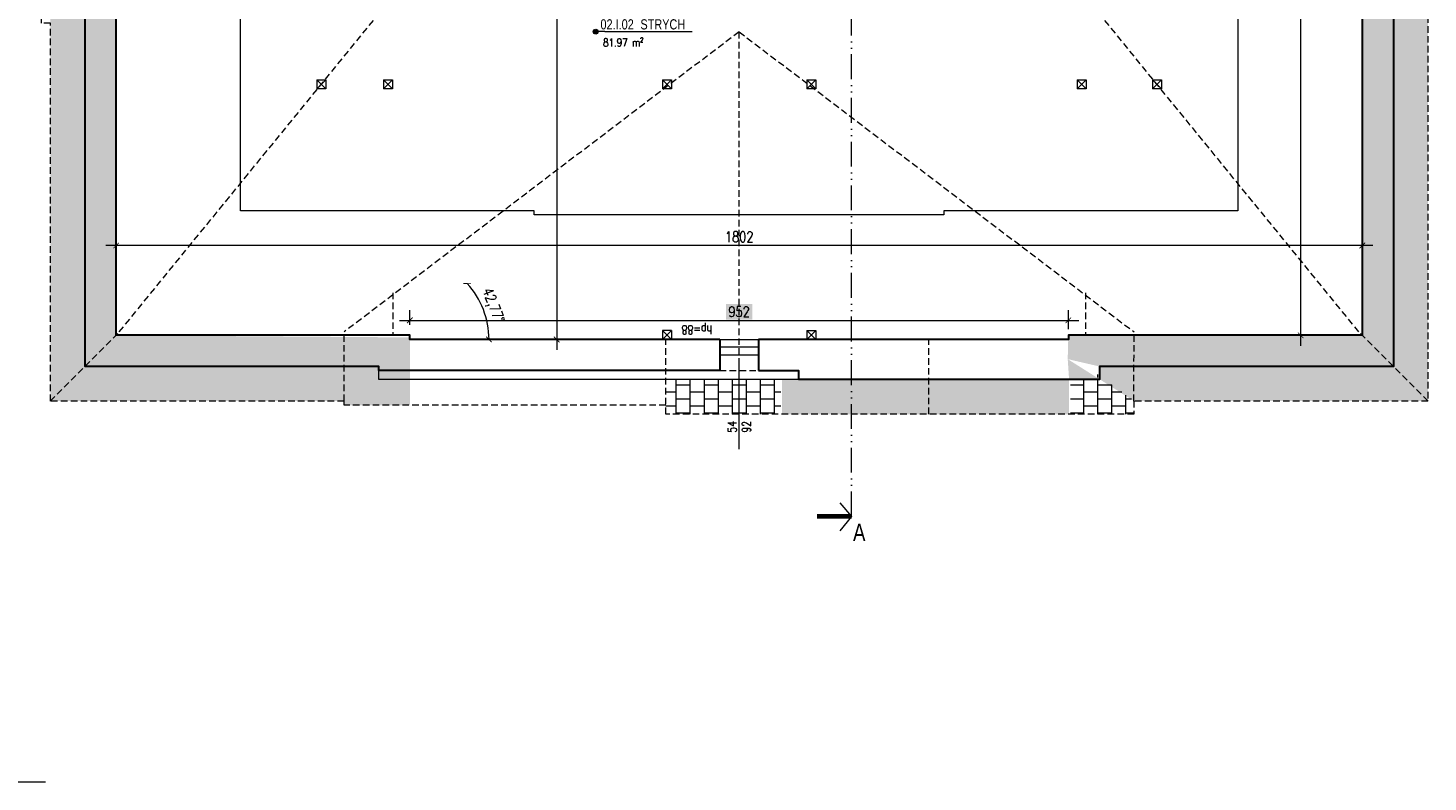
# Model space of a CAD drawing. Header units: millimetres. Extents: x 284606 to 569416, y -192995 to -95103.
# Tile 3 of 178: x 286916 to 288940, y -109845 to -108755. Entities that reach past the tile are written whole.
import ezdxf
from ezdxf.enums import TextEntityAlignment as Align

# ---------------------------------------------------------------- set-up
doc = ezdxf.new("R2010")
doc.units = ezdxf.units.MM
doc.linetypes.add('ACAD_ISO12W100', pattern=[21, 12, -3, 0, -3, 0, -3])
doc.linetypes.add('HIDDEN', pattern=[9.525, 6.35, -3.175])
doc.layers.get('0').update_dxf_attribs({"lineweight": 0})
for name, color, linetype, lineweight in [('!STR_Konstrukcja 0.30', 64, 'Continuous', 30), ('!STR_Opisy 0.09', 8, 'Continuous', 9), ('!STR_Przerywana 0.09', 8, 'HIDDEN', 9), ('!STR_Wymiarowanie', 254, 'Continuous', 9), ('EKO Opisy 0.09', 8, 'Continuous', 9), ('EKO przekroje', 82, 'Continuous', 13)]:
    doc.layers.add(name, color=color, linetype=linetype, lineweight=lineweight)
doc.layers.add('!STR_Kreskowanie ścian', color=7, linetype='Continuous', lineweight=5, true_color=0xa6a6a6)
doc.layers.add('!STR_Obrysy pomieszczeń', color=215, linetype='Continuous', lineweight=9, plot=False)
doc.styles.add('1_50', font='txt', dxfattribs={"width": 0.8})
doc.styles.add('AB_Arial', font='NirmalaS.ttf')
doc.styles.add('EKO 1-10', font='romans.shx', dxfattribs={"width": 0.8, "height": 15})
doc.styles.add('EKO 1-5', font='romans.shx', dxfattribs={"width": 0.8, "height": 10})
doc.linetypes.add('BATTING', pattern='A,0.00254,-2.54,[134,ltypeshp.shx,S=2.54,R=0,X=-2.54,Y=0],-5.08,[134,ltypeshp.shx,S=2.54,R=180,X=2.54,Y=0],-2.54', length=10.16254)
doc.dimstyles.new('EKO wymiar 1-10', dxfattribs={"dimtxt": 15, "dimasz": 8, "dimexe": 15, "dimexo": 15, "dimgap": 5, "dimtad": 1, "dimdec": 0, "dimtxsty": 'EKO 1-10', "dimblk": 'ARCHTICK', "dimcen": 10, "dimdle": 15, "dimclrd": 256, "dimclre": 256, "dimclrt": 256, "dimazin": 2, "dimtfac": 1, "dimtdec": 0, "dimtmove": 2, "dimatfit": 3, "dimldrblk": 'ARCHTICK', "dimfxl": 15, "dimfxlon": 1, "dimlwd": -1, "dimlwe": -1, "dimarcsym": 0})

# ---------------------------------------------------------------- blocks, each defined once
blk = doc.blocks.new('przekroj')
at = {"layer": 'EKO przekroje', "const_width": 7}
blk.add_lwpolyline([(7038.9, 3119.8), (7088.9, 3119.8)], dxfattribs=at)
blk = doc.blocks.new('przekroje')
at = {"layer": 'EKO przekroje'}
blk.add_blockref('przekroj', (-7038.9, -3119.8), dxfattribs=at)
blk = doc.blocks.new('_ArchTick')
at = {"color": 0, "linetype": 'ByBlock', "const_width": 0.15}
blk.add_lwpolyline([(-0.5, -0.5), (0.5, 0.5)], dxfattribs=at)
blk = doc.blocks.new('*D496')
at = {"layer": '!STR_Wymiarowanie', "ltscale": 1.5, "transparency": 16777216}
for p, q in [((288771.2, -108147.2), (288741.2, -108147.2)), ((288756.2, -108132.2), (288756.2, -109214.2)), ((288771.2, -109199.2), (288741.2, -109199.2))]:
    blk.add_line(p, q, dxfattribs=at)
at = {"layer": 'Defpoints', "color": 0, "ltscale": 1.5, "transparency": 16777216}
for p in [(288845.4, -108147.2), (288756.2, -109199.2), (288845.4, -109199.2)]:
    blk.add_point(p, dxfattribs=at)
at = {"layer": '!STR_Wymiarowanie', "ltscale": 1.5, "transparency": 16777216, "xscale": 8, "yscale": 8, "zscale": 8}
for p, rotation in [((288756.2, -108147.2), 90), ((288756.2, -109199.2), 270)]:
    blk.add_blockref('_ArchTick', p, dxfattribs=dict(at, rotation=rotation))
at = {"layer": '!STR_Wymiarowanie', "ltscale": 1.5, "transparency": 16777216, "insert": (288743.7, -108673.2), "char_height": 15, "attachment_point": 5, "rotation": 90, "style": 'EKO 1-10'}
blk.add_mtext('1052', dxfattribs=at)
blk = doc.blocks.new('*D497')
at = {"layer": '!STR_Wymiarowanie', "ltscale": 1.5, "transparency": 16777216}
for p, q in [((287043, -109084.3), (287043, -109054.3)), ((288845.4, -109084.3), (288845.4, -109054.3)), ((288860.4, -109069.3), (287028, -109069.3))]:
    blk.add_line(p, q, dxfattribs=at)
at = {"layer": 'Defpoints', "color": 0, "ltscale": 1.5, "transparency": 16777216}
for p in [(287043, -109069.3), (287043, -109199.2), (288845.4, -109199.2)]:
    blk.add_point(p, dxfattribs=at)
at = {"layer": '!STR_Wymiarowanie', "ltscale": 1.5, "transparency": 16777216, "xscale": 8, "yscale": 8, "zscale": 8, "rotation": 180}
blk.add_blockref('_ArchTick', (287043, -109069.3), dxfattribs=at)
at = {"layer": '!STR_Wymiarowanie', "ltscale": 1.5, "transparency": 16777216, "xscale": 8, "yscale": 8, "zscale": 8}
blk.add_blockref('_ArchTick', (288845.4, -109069.3), dxfattribs=at)
at = {"layer": '!STR_Wymiarowanie', "ltscale": 1.5, "transparency": 16777216, "insert": (287944.2, -109056.8), "char_height": 15, "attachment_point": 5, "style": 'EKO 1-10'}
blk.add_mtext('1802', dxfattribs=at)
blk = doc.blocks.new('*D577')
at = {"layer": '!STR_Wymiarowanie', "ltscale": 1.5, "transparency": 16777216}
blk.add_arc((287463.3, -109205.2), 119, 360, 42.7718, dxfattribs=at)
at = {"layer": 'Defpoints', "color": 0, "ltscale": 1.5, "transparency": 16777216}
for p in [(287944, -108760.4), (287578.6, -109175.9), (287469.7, -109199.2), (287467.8, -109205.2), (287916, -109205.2)]:
    blk.add_point(p, dxfattribs=at)
at = {"layer": '!STR_Wymiarowanie', "ltscale": 1.5, "transparency": 16777216, "xscale": 8, "yscale": 8, "zscale": 8}
for p, rotation in [((287550.6, -109124.4), 132.7717736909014), ((287582.2, -109205.2), 269.9999999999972)]:
    blk.add_blockref('_ArchTick', p, dxfattribs=dict(at, rotation=rotation))
at = {"layer": '!STR_Wymiarowanie', "ltscale": 1.5, "transparency": 16777216, "insert": (287587, -109156.7), "char_height": 15, "attachment_point": 5, "rotation": 291.3859, "style": 'EKO 1-10'}
blk.add_mtext('42,77°', dxfattribs=at)
blk = doc.blocks.new('*D578')
at = {"layer": '!STR_Wymiarowanie', "ltscale": 1.5, "transparency": 16777216}
for p, q in [((287452.8, -109177.6), (288435.2, -109177.6)), ((287467.8, -109184.2), (287467.8, -109162.6)), ((288420.2, -109190.2), (288420.2, -109162.6))]:
    blk.add_line(p, q, dxfattribs=at)
at = {"layer": 'Defpoints', "color": 0, "ltscale": 1.5, "transparency": 16777216}
for p in [(288420.2, -109177.6), (287467.8, -109199.2), (288420.2, -109205.2)]:
    blk.add_point(p, dxfattribs=at)
at = {"layer": '!STR_Wymiarowanie', "ltscale": 1.5, "transparency": 16777216, "xscale": 8, "yscale": 8, "zscale": 8, "rotation": 180}
blk.add_blockref('_ArchTick', (287467.8, -109177.6), dxfattribs=at)
at = {"layer": '!STR_Wymiarowanie', "ltscale": 1.5, "transparency": 16777216, "xscale": 8, "yscale": 8, "zscale": 8}
blk.add_blockref('_ArchTick', (288420.2, -109177.6), dxfattribs=at)
at = {"layer": '!STR_Wymiarowanie', "ltscale": 1.5, "transparency": 16777216, "insert": (287944, -109165.1), "char_height": 15, "attachment_point": 5, "style": 'EKO 1-10'}
blk.add_mtext('952', dxfattribs=at)
blk = doc.blocks.new('*D579')
at = {"layer": '!STR_Wymiarowanie', "ltscale": 1.5, "transparency": 16777216}
for p, q in [((287680.2, -108107.2), (287680.2, -109220.2)), ((287665.2, -108122.2), (287695.2, -108122.2)), ((287680.2, -109205.2), (287665.2, -109205.2))]:
    blk.add_line(p, q, dxfattribs=at)
at = {"layer": 'Defpoints', "color": 0, "ltscale": 1.5, "transparency": 16777216}
for p in [(287582, -108122.2), (287680.2, -109205.2), (287691.9, -109205.2)]:
    blk.add_point(p, dxfattribs=at)
at = {"layer": '!STR_Wymiarowanie', "ltscale": 1.5, "transparency": 16777216, "xscale": 8, "yscale": 8, "zscale": 8}
for p, rotation in [((287680.2, -108122.2), 90), ((287680.2, -109205.2), 270)]:
    blk.add_blockref('_ArchTick', p, dxfattribs=dict(at, rotation=rotation))
at = {"layer": '!STR_Wymiarowanie', "ltscale": 1.5, "transparency": 16777216, "insert": (287667.7, -108663.7), "char_height": 15, "attachment_point": 5, "rotation": 90, "style": 'EKO 1-10'}
blk.add_mtext('1083', dxfattribs=at)
blk = doc.blocks.new('*U899')
at = {"layer": '!STR_Opisy 0.09', "linetype": 'Continuous'}
blk.add_line((0, -153.5), (0, -32.2), dxfattribs=at)
at = {"layer": '!STR_Opisy 0.09', "linetype": 'Continuous', "style": 'EKO 1-5', "width": 0.8}
blk.add_attdef('HP=', (38.6, 25.1), '', height=12.5, rotation=180, dxfattribs=at)
at = {"layer": '!STR_Opisy 0.09', "ltscale": 0.7, "style": 'EKO 1-5', "width": 0.8}
blk.add_attdef('WYS', text='', height=12.5, rotation=270, dxfattribs=at).set_placement((-10.5, -121.4), align=Align.MIDDLE_CENTER)
at = {"layer": '!STR_Opisy 0.09', "linetype": 'Continuous', "style": 'EKO 1-5', "width": 0.8}
blk.add_attdef('SZER', text='', height=12.5, rotation=270, dxfattribs=at).set_placement((0, -121.4), align=Align.BOTTOM_CENTER)
blk = doc.blocks.new('*U506')
at = {"ltscale": 0.3}
blk.add_hatch(color=256, dxfattribs=at).paths.add_polyline_path([(-0.9, 50, 1), (6.8, 50, 1)])
at = {"ltscale": 1.5}
blk.add_line((17.6, 50), (154.6, 50), dxfattribs=at)
at = {"ltscale": 0.3}
blk.add_lwpolyline([(17.6, 50), (3, 50)], dxfattribs=at)
blk.add_circle((3, 50), 3.86, dxfattribs=at)
at = {"ltscale": 1.5, "width": 0.8}
for tag, p, height, style in [('NR_POM.', (10.5, 53.4), 16, 'AB_Arial'), ('NAZWA_POMIESZCZENIA', (66.9, 53.4), 16, 'AB_Arial'), ('POSADZKA', (9.1, 4), 12.5, 'EKO 1-5')]:
    blk.add_attdef(tag, p, '', height=height, rotation=0, dxfattribs=dict(at, style=style))
at = {"ltscale": 1.5, "style": 'EKO 1-5', "width": 0.8}
blk.add_attdef('POWIERZCHNIA', text='', height=12.5, rotation=0, dxfattribs=at).set_placement((78.1, 22.9), align=Align.BOTTOM_RIGHT)

msp = doc.modelspace()

# ---------------------------------------------------------------- hatches: boundary and pattern name
at = {"layer": '!STR_Kreskowanie ścian', "ltscale": 1.5}
h = msp.add_hatch(dxfattribs=at)
h.set_pattern_fill('AR-B88', color=256, scale=0.1, angle=90)
h.paths.add_polyline_path([(286998.1, -108697.9), (286985.1, -108697.9), (286948, -108697.9), (286948, -109293.8), (286998.1, -109243.7)])
h.paths.add_polyline_path([(287043.1, -108697.9), (286998.1, -108697.9), (286998.1, -109243.7), (287043.1, -109198.7)])
h.paths.add_polyline_path([(287467.8, -109250.2), (287422.8, -109250.2), (287422.8, -109244.2), (287422.8, -109244.2), (287372.8, -109294.2), (287372.8, -109300.2), (287467.8, -109300.2)])
h.paths.add_polyline_path([(287467.8, -109205.2), (287467.8, -109199.2), (287467.8, -109202.2), (287422.8, -109244.2), (287422.8, -109244.2), (287422.8, -109250.2), (287467.8, -109250.2)])
h.paths.add_polyline_path([(288890.4, -108102.3), (288845.4, -108147.3), (288845.4, -109199.2), (288890.4, -109244.2)])
h.paths.add_polyline_path([(288940.4, -108052.3), (288890.4, -108102.3), (288890.4, -109244.2), (288940.4, -109294.2)])
h.paths.add_polyline_path([(287567.1, -108186.1), (287582.1, -108089.2), (287582.1, -108039.2), (287459.6, -108039.2), (287459.6, -108186.4), (287564.1, -108185.9)])
h.paths.add_polyline_path([(287582.1, -108089.2), (287567.1, -108186.1), (287568.4, -108185.1), (287569.5, -108186.2), (287582.1, -108186.2)], flags=17)
h.paths.add_polyline_path([(288412, -108102.2), (288412.1, -108102.2), (288412.1, -108089.2), (288325.1, -108089.2), (288325.1, -108134.2), (288325.1, -108134.2), (288325.1, -108148.9), (288355.1, -108147.2), (288355, -108147.1)])
h.paths.add_polyline_path([(288462, -108052.2), (288462, -108039.2), (288325.1, -108039.2), (288325.1, -108089.2), (288412.1, -108089.2), (288412.1, -108102.2), (288412, -108102.2)])
h.paths.add_polyline_path([(288355.1, -108147.2), (288325, -108124.2), (288325, -108175.8), (288325.1, -108258.6), (288325.1, -108171.9), (288355.1, -108146.9)])
h.paths.add_polyline_path([(288234.8, -108412.2), (288234.8, -108377.2), (288212.3, -108377.2), (288212.3, -108412.2)])
h.paths.add_polyline_path([(287050.5, -108397.9), (287050.5, -108343.9)])
h.paths.add_polyline_path([(288601.9, -108420.9), (288601.9, -108383.1), (288579.4, -108383.1), (288579.4, -108420.9)])
h.paths.add_polyline_path([(287924.9, -109176.4), (287963.2, -109176.4), (287963.2, -109153.9), (287924.9, -109153.9)])
h = msp.add_hatch(dxfattribs=at)
h.set_pattern_fill('AR-B88', color=256, scale=0.1)
h.paths.add_polyline_path([(287467.8, -109202.2), (287042.6, -109199.2), (286998.1, -109243.7), (286998.1, -109244.2), (287422.8, -109244.2)])
h.paths.add_polyline_path([(287422.8, -109244.2), (286997.6, -109244.2), (286948, -109293.8), (286948, -109294.2), (287372.8, -109294.2)])
h.paths.add_polyline_path([(288419.3, -109233.6), (288465.2, -109244.2), (288465.2, -109263.2), (287972, -109263.2), (287916, -109263.2), (288006, -109263.2), (288006, -109313.2), (288421.3, -109313.2), (288421.3, -109263.2)])
h.paths.add_polyline_path([(288890.4, -109244.2), (288419.3, -109233.6), (288515.2, -109294.2), (288940.4, -109294.2), (288940.4, -109294.2)])
h.paths.add_polyline_path([(288845.4, -109199.2), (288420.2, -109199.2), (288419.3, -109233.6), (288890.4, -109244.2)])
h.paths.add_polyline_path([(288940.4, -108052.3), (288940.4, -108052.3), (288462, -108052.2), (288412, -108102.2), (288890.4, -108102.3)])
h.paths.add_polyline_path([(288890.4, -108102.3), (288412, -108102.2), (288355, -108147.1), (288845.4, -108147.3)])
h = msp.add_hatch(dxfattribs=at)
h.set_pattern_fill('AR-B88', color=256, scale=0.1, angle=90)
h.set_pattern_definition([(90, (-0.048, 162.156), (-20.32, 1e-15), []), (180, (-0.048, 162.156), (-20.32, -10.16), [20.32, -20.32])])
h.paths.add_polyline_path([(288004.5, -109263.2), (287838, -109263.2), (287838, -109313.2), (288004.5, -109313.2)])
h.paths.add_polyline_path([(288515.1, -109294.2), (288455.4, -109250.5), (288465.1, -109263.2), (288423.1, -109263.2), (288423.1, -109313.2), (288515.1, -109313.2)])

# ---------------------------------------------------------------- linework, layer by layer
at = {"layer": '!STR_Konstrukcja 0.30', "ltscale": 1.5}
for p, q in [((287916, -109205.2), (287916, -109250.2)), ((287972, -109205.2), (287972, -109250.2))]:
    msp.add_line(p, q, dxfattribs=at)
for points in [[(288246.5, -108089.2), (288412, -108089.2), (288412, -108102.2), (288890.4, -108102.2), (288890.4, -109244.2), (288465.2, -109244.2), (288465.2, -109263.2), (288030.1, -109263.2)], [(288355, -108147.1), (288845.4, -108147.2), (288845.4, -109199.2), (288420.2, -109199.2), (288420.2, -109205.2), (287972, -109205.2)], [(287888.1, -109250.2), (287422.8, -109250.2), (287422.8, -109244.2), (286998, -109244.2), (286998, -108697.8), (286985, -108697.8), (286985, -108186.2)], [(287916, -109205.2), (287467.8, -109205.2), (287467.8, -109199.2), (287043, -109199.2), (287043, -108652.8), (287030, -108652.8), (287030, -108502.2)], [(287916, -109250.2), (287888.1, -109250.2), (287888.1, -109250.2)], [(287972, -109250.2), (288030.1, -109250.2), (288030.1, -109263.2)]]:
    msp.add_lwpolyline(points, dxfattribs=at)
at = {"layer": '!STR_Obrysy pomieszczeń', "ltscale": 0.3}
for points in [[(288665.4, -108327.2), (288665.4, -109019.2), (288240.2, -109019.2), (288240.2, -109025.2), (287647.8, -109025.2), (287647.8, -109019.2), (287223, -109019.2), (287223, -108502.2)], [(285511.3, -109844.9), (286940.9, -109844.9)]]:
    msp.add_lwpolyline(points, dxfattribs=at)
at = {"layer": '!STR_Przerywana 0.09', "ltscale": 1.5}
for p, q in [((287944, -108760.4), (287372.8, -109194.2)), ((287944, -109313.2), (287944, -108760.4)), ((287944, -108760.4), (288515.2, -109194.2)), ((287443, -109137.6), (287443, -109199.2)), ((288445, -109137.6), (288445, -109199.2)), ((287372.7, -109294.2), (287372.8, -109194.2)), ((288515.1, -109294.2), (288515.2, -109194.2)), ((287838, -109313.2), (287838, -109205.2)), ((287916, -109205.2), (287944, -109205.2)), ((288218.6, -109313.2), (288218.6, -109205.2)), ((287916, -109250.2), (287972, -109250.2))]:
    msp.add_line(p, q, dxfattribs=at)
msp.add_lwpolyline([(286935, -108136.2), (287459.5, -108136.2), (287459.5, -108039.2), (288462, -108039.2), (288462, -108052.2), (288940.3, -108052.2), (288940.3, -109294.2), (288515.1, -109294.2), (288515.1, -109313.2), (287838, -109313.2), (287838, -109300.2), (287372.7, -109300.2), (287372.7, -109294.2), (286948, -109294.2), (286948, -108747.8), (286935, -108747.8)], close=True, dxfattribs=at)
for points in [[(286947.6, -109294.2), (287047.6, -109194.2), (287472.9, -108673.2)], [(288940.4, -109294.2), (288840.4, -109194.2), (288415.4, -108673.2)]]:
    msp.add_lwpolyline(points, dxfattribs=at)
at = {"layer": '!STR_Wymiarowanie', "linetype": 'BATTING', "ltscale": 1.3}
msp.add_line((287972, -109216.4), (287916, -109216.4), dxfattribs=at)
at = {"layer": '!STR_Wymiarowanie', "ltscale": 1.5}
for points in [[(287333.1, -108830), (287346.1, -108830), (287346.1, -108843), (287333.1, -108830), (287333.1, -108843), (287346.1, -108830), (287346.1, -108843), (287333.1, -108843)], [(287429.9, -108830), (287442.9, -108830), (287442.9, -108843), (287429.9, -108830), (287429.9, -108843), (287442.9, -108830), (287442.9, -108843), (287429.9, -108843)], [(287833, -108830), (287846, -108830), (287846, -108843), (287833, -108830), (287833, -108843), (287846, -108830), (287846, -108843), (287833, -108843)], [(288042, -108830), (288055, -108830), (288055, -108843), (288042, -108830), (288042, -108843), (288055, -108830), (288055, -108843), (288042, -108843)], [(288432.8, -108830), (288445.8, -108830), (288445.8, -108843), (288432.8, -108830), (288432.8, -108843), (288445.8, -108830), (288445.8, -108843), (288432.8, -108843)], [(288542.1, -108830), (288555.1, -108830), (288555.1, -108843), (288542.1, -108830), (288542.1, -108843), (288555.1, -108830), (288555.1, -108843), (288542.1, -108843)], [(287846, -109192.2), (287833, -109192.2), (287833, -109205.2), (287846, -109192.2), (287846, -109205.2), (287833, -109192.2), (287833, -109205.2), (287846, -109205.2)], [(288042, -109192.2), (288055, -109192.2), (288055, -109205.2), (288042, -109192.2), (288042, -109205.2), (288055, -109192.2), (288055, -109205.2), (288042, -109205.2)], [(287972, -109205.2), (287972, -109227.7), (287916, -109227.7), (287916, -109205.2), (287972, -109205.2)], [(288030.1, -109263.2), (287422.8, -109263.2), (287422.8, -109250.2), (287916, -109250.2)]]:
    msp.add_lwpolyline(points, dxfattribs=at)
at = {"layer": 'EKO Opisy 0.09', "color": 133, "linetype": 'ACAD_ISO12W100', "ltscale": 3, "true_color": 0x4ddaea}
msp.add_lwpolyline([(288106.6, -109460.9), (288106.6, -108607.3), (288171.6, -108607.3), (288171.6, -107827.2)], dxfattribs=at)
at = {"layer": 'EKO Opisy 0.09', "linetype": 'ACAD_ISO12W100', "ltscale": 3}
msp.add_lwpolyline([(288089.6, -109441.6), (288106.6, -109460.9), (288089.6, -109482)], dxfattribs=at)
msp.add_lwpolyline([(288089.6, -109441.6), (288106.6, -109460.9), (288089.6, -109482)], dxfattribs=at)
msp.add_lwpolyline([(288089.6, -109441.6), (288106.6, -109460.9), (288089.6, -109482)], dxfattribs=at)

# ---------------------------------------------------------------- block references
at = {"layer": '!STR_Konstrukcja 0.30', "ltscale": 1.5}
ref = msp.add_blockref('*U899', (287944, -109210.2), dxfattribs=dict(at, xscale=-1))
ref.add_attrib('SZER', '54', dxfattribs={"layer": '!STR_Opisy 0.09', "linetype": 'Continuous', "height": 12.5, "rotation": 90, "style": 'EKO 1-5', "width": 0.8}).set_placement((287944, -109331.5), align=Align.BOTTOM_CENTER)
ref.add_attrib('WYS', '92', dxfattribs={"layer": '!STR_Opisy 0.09', "ltscale": 0.7, "height": 12.5, "rotation": 90, "style": 'EKO 1-5', "width": 0.8}).set_placement((287954.5, -109331.5), align=Align.MIDDLE_CENTER)
ref.add_attrib('HP=', 'hp=88', (287905.4, -109185.1), dxfattribs={"layer": '!STR_Opisy 0.09', "linetype": 'Continuous', "height": 12.5, "rotation": 180, "style": 'EKO 1-5', "width": 0.8})
at = {"layer": '!STR_Opisy 0.09'}
ref = msp.add_blockref('*U506', (287733.8, -108806.2), dxfattribs=dict(at, xscale=0.9199999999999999, yscale=0.9199999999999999, zscale=0.9199999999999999))
ref.add_attrib('NAZWA_POM', 'STRYCH', (287801.3, -108757), dxfattribs={"layer": '0', "ltscale": 1.5, "height": 14.72, "rotation": 0, "style": 'AB_Arial', "width": 0.8})
ref.add_attrib('NUMER_POM', '02.I.02', (287743.5, -108757), dxfattribs={"layer": '0', "ltscale": 1.5, "height": 14.72, "rotation": 0, "style": 'AB_Arial', "width": 0.8})
ref.add_attrib('R-SURF', '81.97 m²', dxfattribs={"layer": '0', "ltscale": 1.5, "height": 11.5, "rotation": 0, "style": 'EKO 1-5', "width": 0.8}).set_placement((287805.6, -108785.1), align=Align.BOTTOM_RIGHT)
at = {"layer": 'EKO Opisy 0.09', "rotation": 180}
msp.add_blockref('przekroje', (288106.6, -109460.9), dxfattribs=at)
msp.add_blockref('przekroje', (288106.6, -109460.9), dxfattribs=at)
msp.add_blockref('przekroje', (288106.6, -109460.9), dxfattribs=at)

# ---------------------------------------------------------------- texts
at = {"layer": 'EKO Opisy 0.09', "insert": (288126.7, -109496.5), "char_height": 25, "attachment_point": 9, "style": '1_50'}
msp.add_mtext_dynamic_manual_height_columns('A', width=119.514, gutter_width=12.5, heights=[0], dxfattribs=at)

# ---------------------------------------------------------------- dimensions: what is measured, and where the dimension line sits
at = {"layer": '!STR_Wymiarowanie', "ltscale": 1.5}
for base, p1, p2, picture, middle in [((287680.2, -109205.2), (287582, -108122.2), (287691.9, -109205.2), '*D579', (287667.7, -108663.7)), ((288756.2, -109199.2), (288845.4, -108147.2), (288845.4, -109199.2), '*D496', (288743.7, -108673.2))]:
    dim = msp.add_linear_dim(base=base, p1=p1, p2=p2, angle=90, dimstyle='EKO wymiar 1-10', dxfattribs=at)
    dim.commit()
    dim.dimension.update_dxf_attribs({"geometry": picture, "text_midpoint": middle})
dim = msp.add_angular_dim_2l(base=(287578.6, -109175.9), line1=((287916, -109205.2), (287467.8, -109205.2)), line2=((287469.7, -109199.2), (287944, -108760.4)), dimstyle='EKO wymiar 1-10', dxfattribs=at)
dim.commit()
dim.dimension.update_dxf_attribs({"geometry": '*D577', "text_midpoint": (287587, -109156.7)})
for base, p1, p2, picture, middle in [((287043, -109069.3), (288845.4, -109199.2), (287043, -109199.2), '*D497', (287944.2, -109056.8)), ((288420.2, -109177.6), (287467.8, -109199.2), (288420.2, -109205.2), '*D578', (287944, -109165.1))]:
    dim = msp.add_linear_dim(base=base, p1=p1, p2=p2, dimstyle='EKO wymiar 1-10', dxfattribs=at)
    dim.commit()
    dim.dimension.update_dxf_attribs({"geometry": picture, "text_midpoint": middle})

doc.saveas('drawing.dxf')
